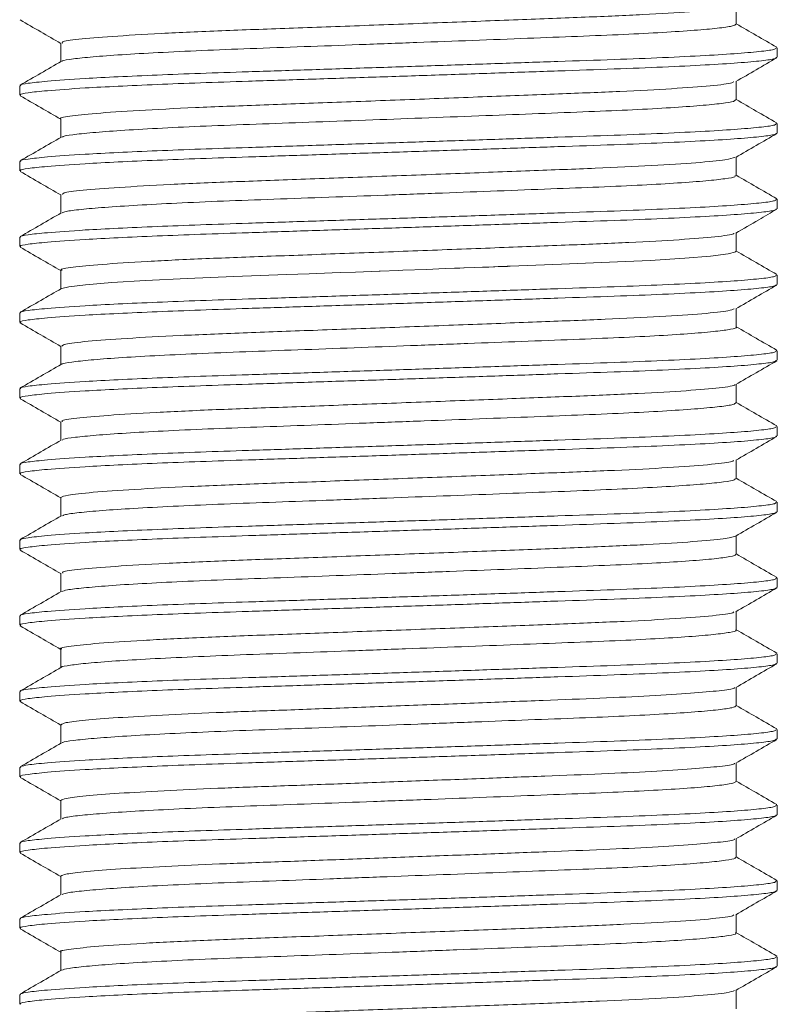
# Model space of a CAD drawing. Header units: millimetres. Extents: x 0 to 210, y 0 to 297.
# Tile 17 of 38: x 69 to 79, y 200 to 213. Entities that reach past the tile are written whole.
import ezdxf

# ---------------------------------------------------------------- set-up
doc = ezdxf.new("R2010")
doc.units = ezdxf.units.MM
doc.linetypes.add('HIDDEN', pattern=[1.905, 1.27, -0.635])
doc.layers.add('FORMAT', color=7, linetype='HIDDEN')

msp = doc.modelspace()

# ---------------------------------------------------------------- linework, layer by layer
at = {"layer": 'FORMAT', "linetype": 'Continuous', "lineweight": 15}
for p, q in [((78.051, 212.659), (78.051, 212.904)), ((69.133, 212.409), (69.133, 212.163)), ((78.592, 212.221), (78.592, 212.346)), ((68.592, 211.846), (68.592, 211.721)), ((78.051, 211.659), (78.051, 211.904)), ((69.133, 211.409), (69.133, 211.163)), ((78.592, 211.221), (78.592, 211.346)), ((78.051, 210.659), (78.051, 210.904)), ((68.592, 210.846), (68.592, 210.721)), ((69.133, 210.409), (69.133, 210.163)), ((78.592, 210.221), (78.592, 210.346)), ((68.592, 209.846), (68.592, 209.721)), ((78.051, 209.659), (78.051, 209.904)), ((69.133, 209.409), (69.133, 209.163)), ((78.592, 209.221), (78.592, 209.346)), ((68.592, 208.846), (68.592, 208.721)), ((78.051, 208.659), (78.051, 208.904)), ((69.133, 208.409), (69.133, 208.163)), ((78.592, 208.221), (78.592, 208.346)), ((78.051, 207.659), (78.051, 207.904)), ((68.592, 207.846), (68.592, 207.721)), ((69.133, 207.409), (69.133, 207.163)), ((78.592, 207.221), (78.592, 207.346)), ((68.592, 206.846), (68.592, 206.721)), ((78.051, 206.659), (78.051, 206.904)), ((69.133, 206.409), (69.133, 206.163)), ((78.592, 206.221), (78.592, 206.346)), ((68.592, 205.846), (68.592, 205.721)), ((78.051, 205.659), (78.051, 205.904)), ((69.133, 205.409), (69.133, 205.163)), ((78.592, 205.221), (78.592, 205.346)), ((78.051, 204.659), (78.051, 204.904)), ((68.592, 204.846), (68.592, 204.721)), ((69.133, 204.409), (69.133, 204.163)), ((78.592, 204.221), (78.592, 204.346)), ((68.592, 203.846), (68.592, 203.721)), ((78.051, 203.659), (78.051, 203.904)), ((69.133, 203.409), (69.133, 203.163)), ((78.592, 203.221), (78.592, 203.346)), ((68.592, 202.846), (68.592, 202.721)), ((78.051, 202.659), (78.051, 202.904)), ((69.133, 202.409), (69.133, 202.163)), ((78.592, 202.221), (78.592, 202.346)), ((78.051, 201.659), (78.051, 201.904)), ((68.592, 201.846), (68.592, 201.721)), ((69.133, 201.409), (69.133, 201.163)), ((78.592, 201.221), (78.592, 201.346)), ((78.051, 200.659), (78.051, 200.904)), ((68.592, 200.846), (68.592, 200.721)), ((69.133, 200.409), (69.133, 200.163)), ((78.592, 200.221), (78.592, 200.346)), ((68.592, 199.846), (68.592, 199.721)), ((78.051, 199.659), (78.051, 199.904))]:
    msp.add_line(p, q, dxfattribs=at)
at = {"layer": 'FORMAT', "linetype": 'Continuous', "lineweight": 0}
for p, q in [((78.586, 211.353), (78.579, 211.355)), ((78.586, 208.353), (78.579, 208.355)), ((68.607, 205.846), (68.598, 205.853)), ((78.586, 205.353), (78.579, 205.355)), ((68.607, 202.846), (68.598, 202.853)), ((78.586, 202.353), (78.579, 202.355)), ((68.607, 199.846), (68.598, 199.853))]:
    msp.add_line(p, q, dxfattribs=at)
at = {"layer": 'FORMAT', "linetype": 'Continuous', "lineweight": 0, "flags": 128}
msp.add_lwpolyline([(78.037, 209.659), (78.044, 209.651), (77.942, 209.624), (77.712, 209.596), (77.373, 209.568), (76.916, 209.54), (76.377, 209.514), (75.743, 209.489), (75.067, 209.463), (75.06, 209.463), (75.06, 209.463), (75.06, 209.463), (75.06, 209.463), (75.06, 209.463), (75.06, 209.463), (75.06, 209.463), (75.06, 209.463), (75.06, 209.463), (75.06, 209.463), (75.06, 209.463), (75.06, 209.463), (75.06, 209.463), (75.06, 209.463), (75.06, 209.463), (75.06, 209.463), (75.06, 209.463), (75.06, 209.463), (75.06, 209.463), (75.06, 209.463), (75.06, 209.463), (75.06, 209.463), (75.06, 209.463), (75.06, 209.463), (75.06, 209.463), (75.06, 209.463), (75.06, 209.463), (75.06, 209.463), (75.06, 209.463), (75.06, 209.463), (75.06, 209.463), (75.06, 209.463), (75.06, 209.463), (75.06, 209.463), (75.06, 209.463), (75.06, 209.463), (75.06, 209.463), (75.06, 209.463), (75.06, 209.463), (75.06, 209.463), (75.06, 209.463), (75.06, 209.463), (75.06, 209.463), (75.06, 209.463), (75.06, 209.463), (75.06, 209.463), (75.06, 209.463), (75.06, 209.463), (75.06, 209.463), (75.06, 209.463), (75.06, 209.463), (75.06, 209.463), (75.06, 209.463), (75.06, 209.463), (75.06, 209.463), (75.06, 209.463), (75.06, 209.463), (75.06, 209.463), (75.06, 209.463), (75.059, 209.463), (75.059, 209.463), (75.059, 209.463), (75.059, 209.463), (75.059, 209.463), (75.059, 209.463), (75.059, 209.463), (75.058, 209.463), (75.058, 209.463), (75.058, 209.463), (75.058, 209.463), (75.057, 209.463), (75.056, 209.463), (75.055, 209.463), (75.055, 209.463), (75.053, 209.463), (75.053, 209.463), (75.051, 209.463), (75.051, 209.463), (75.048, 209.462), (75.047, 209.462), (75.044, 209.462), (75.044, 209.462), (75.039, 209.462), (75.032, 209.462), (75.032, 209.462), (75.031, 209.462), (75.025, 209.461), (75.021, 209.461), (75.01, 209.461), (75.01, 209.461), (75.01, 209.461), (74.996, 209.46), (74.99, 209.46), (74.97, 209.459), (74.951, 209.459), (74.951, 209.459), (74.943, 209.458), (74.908, 209.457), (74.908, 209.457), (74.907, 209.457), (74.862, 209.455), (74.862, 209.455), (74.845, 209.455), (74.783, 209.452), (74.781, 209.452), (74.7, 209.449), (74.594, 209.445), (74.594, 209.445), (74.457, 209.44), (74.456, 209.44), (74.402, 209.438), (74.329, 209.435), (74.21, 209.431), (73.961, 209.421), (73.648, 209.41), (73.59, 209.407), (73.349, 209.398), (73.336, 209.398), (73.024, 209.386), (72.831, 209.379), (72.716, 209.375), (72.411, 209.364), (72.114, 209.353), (71.418, 209.328), (70.804, 209.302), (70.252, 209.274), (69.809, 209.246), (69.462, 209.218), (69.241, 209.192), (69.147, 209.168)], dxfattribs=at)
at = {"layer": 'FORMAT', "linetype": 'Continuous', "lineweight": 0}
for points, knots in [([(78.037, 212.9), (78.038, 212.899), (78.054, 212.887), (77.873, 212.861), (77.475, 212.823), (76.851, 212.785), (76.076, 212.751), (75.174, 212.717), (74.176, 212.679), (73.141, 212.641), (72.146, 212.604), (71.231, 212.572), (70.43, 212.535), (69.78, 212.497), (69.347, 212.459), (69.137, 212.43), (69.155, 212.414), (69.161, 212.409)], [0, 0, 0, 0, 0.004048, 0.078261, 0.15377, 0.228568, 0.300769, 0.37332, 0.44829, 0.523755, 0.597714, 0.669249, 0.742989, 0.818401, 0.893493, 0.966323, 1, 1, 1, 1]), ([(78.051, 212.659), (78.039, 212.65), (78.015, 212.633), (77.82, 212.605), (77.512, 212.577), (77.094, 212.549), (76.572, 212.522), (75.971, 212.498), (75.296, 212.472), (74.579, 212.444), (73.828, 212.416), (73.076, 212.388), (72.333, 212.361), (71.631, 212.336), (70.98, 212.311), (70.408, 212.283), (69.922, 212.255), (69.542, 212.227), (69.284, 212.2), (69.156, 212.18), (69.154, 212.17), (69.153, 212.168)], [0, 0, 0, 0, 0.054018, 0.109603, 0.163625, 0.219213, 0.273243, 0.328841, 0.382859, 0.438444, 0.492464, 0.548049, 0.60208, 0.657678, 0.711696, 0.76728, 0.821297, 0.87688, 0.930911, 0.986509, 1, 1, 1, 1]), ([(68.607, 211.846), (68.602, 211.849), (68.583, 211.859), (68.691, 211.878), (68.952, 211.907), (69.37, 211.937), (69.882, 211.964), (70.394, 211.987), (70.973, 212.009), (71.639, 212.031), (72.401, 212.056), (73.234, 212.083), (74.084, 212.111), (74.913, 212.139), (75.712, 212.167), (76.444, 212.191), (77.101, 212.217), (77.652, 212.244), (78.094, 212.272), (78.4, 212.3), (78.572, 212.325), (78.576, 212.34), (78.577, 212.346)], [0, 0, 0, 0, 0.014985, 0.067933, 0.122416, 0.190062, 0.234686, 0.280215, 0.32484, 0.370369, 0.423315, 0.477797, 0.530745, 0.585229, 0.638185, 0.692678, 0.745625, 0.800107, 0.853054, 0.907535, 0.960492, 1, 1, 1, 1]), ([(68.607, 211.721), (68.602, 211.724), (68.583, 211.734), (68.691, 211.753), (68.952, 211.782), (69.37, 211.812), (69.882, 211.839), (70.394, 211.862), (70.973, 211.884), (71.639, 211.906), (72.401, 211.931), (73.234, 211.958), (74.084, 211.986), (74.913, 212.014), (75.712, 212.042), (76.444, 212.066), (77.101, 212.092), (77.652, 212.119), (78.094, 212.147), (78.4, 212.175), (78.572, 212.2), (78.576, 212.215), (78.577, 212.221)], [0, 0, 0, 0, 0.014985, 0.067933, 0.122416, 0.190062, 0.234686, 0.280215, 0.32484, 0.370369, 0.423315, 0.477797, 0.530745, 0.585229, 0.638185, 0.692678, 0.745625, 0.800107, 0.853054, 0.907535, 0.960492, 1, 1, 1, 1]), ([(78.015, 211.9), (78.012, 211.894), (78.001, 211.877), (77.733, 211.845), (77.236, 211.807), (76.544, 211.77), (75.713, 211.738), (74.767, 211.702), (73.744, 211.663), (72.717, 211.625), (71.752, 211.59), (70.88, 211.557), (70.139, 211.519), (69.565, 211.481), (69.237, 211.443), (69.101, 211.422), (69.137, 211.409), (69.139, 211.409)], [0, 0, 0, 0, 0.034826, 0.109799, 0.185238, 0.259143, 0.330657, 0.404418, 0.479822, 0.554876, 0.627642, 0.699627, 0.77428, 0.849787, 0.924139, 0.995818, 1, 1, 1, 1]), ([(78.039, 211.659), (78.037, 211.652), (78.031, 211.637), (77.871, 211.612), (77.594, 211.584), (77.195, 211.555), (76.7, 211.528), (76.111, 211.503), (75.456, 211.478), (74.741, 211.451), (74.001, 211.423), (73.243, 211.394), (72.501, 211.367), (71.783, 211.341), (71.123, 211.317), (70.527, 211.29), (70.025, 211.262), (69.617, 211.233), (69.333, 211.206), (69.175, 211.184), (69.162, 211.172), (69.158, 211.168)], [0, 0, 0, 0, 0.043092, 0.097075, 0.152624, 0.206618, 0.262178, 0.316171, 0.37173, 0.425713, 0.481262, 0.535255, 0.590813, 0.644807, 0.700367, 0.754351, 0.809901, 0.863892, 0.919448, 0.973443, 1, 1, 1, 1]), ([(68.607, 210.846), (68.602, 210.849), (68.583, 210.859), (68.691, 210.878), (68.952, 210.907), (69.37, 210.937), (69.882, 210.964), (70.394, 210.987), (70.973, 211.009), (71.639, 211.031), (72.401, 211.056), (73.234, 211.083), (74.084, 211.111), (74.913, 211.139), (75.712, 211.167), (76.444, 211.191), (77.101, 211.217), (77.652, 211.244), (78.094, 211.272), (78.4, 211.3), (78.572, 211.325), (78.576, 211.34), (78.577, 211.346)], [0, 0, 0, 0, 0.014985, 0.067933, 0.122416, 0.190062, 0.234686, 0.280215, 0.32484, 0.370369, 0.423315, 0.477797, 0.530745, 0.585229, 0.638185, 0.692678, 0.745625, 0.800107, 0.853054, 0.907535, 0.960492, 1, 1, 1, 1]), ([(68.607, 210.721), (68.602, 210.724), (68.583, 210.734), (68.691, 210.753), (68.952, 210.782), (69.37, 210.812), (69.882, 210.839), (70.394, 210.862), (70.973, 210.884), (71.639, 210.906), (72.401, 210.931), (73.234, 210.958), (74.084, 210.986), (74.913, 211.014), (75.712, 211.042), (76.444, 211.066), (77.101, 211.092), (77.652, 211.119), (78.094, 211.147), (78.4, 211.175), (78.572, 211.2), (78.576, 211.215), (78.577, 211.221)], [0, 0, 0, 0, 0.014985, 0.067933, 0.122416, 0.190062, 0.234686, 0.280215, 0.32484, 0.370369, 0.423315, 0.477797, 0.530745, 0.585229, 0.638185, 0.692678, 0.745625, 0.800107, 0.853054, 0.907535, 0.960492, 1, 1, 1, 1]), ([(78.032, 210.9), (78.001, 210.889), (77.935, 210.866), (77.551, 210.829), (76.966, 210.791), (76.212, 210.756), (75.33, 210.723), (74.346, 210.686), (73.311, 210.647), (72.305, 210.61), (71.375, 210.577), (70.553, 210.542), (69.874, 210.503), (69.402, 210.465), (69.154, 210.434), (69.157, 210.416), (69.159, 210.409)], [0, 0, 0, 0, 0.065785, 0.141258, 0.216352, 0.289129, 0.361208, 0.435946, 0.51151, 0.58589, 0.657604, 0.730931, 0.806243, 0.881568, 0.954933, 1, 1, 1, 1]), ([(78.035, 210.659), (78.038, 210.654), (78.045, 210.641), (77.918, 210.618), (77.666, 210.59), (77.296, 210.562), (76.818, 210.534), (76.253, 210.508), (75.606, 210.484), (74.909, 210.457), (74.167, 210.429), (73.416, 210.401), (72.663, 210.373), (71.944, 210.347), (71.264, 210.323), (70.657, 210.296), (70.128, 210.268), (69.701, 210.24), (69.385, 210.212), (69.194, 210.188), (69.165, 210.173), (69.153, 210.167)], [0, 0, 0, 0, 0.029504, 0.084991, 0.138914, 0.1944, 0.248336, 0.303836, 0.357762, 0.413251, 0.467175, 0.522662, 0.576597, 0.632098, 0.686025, 0.741517, 0.795441, 0.850928, 0.904863, 0.960363, 1, 1, 1, 1]), ([(68.607, 209.846), (68.602, 209.849), (68.583, 209.859), (68.691, 209.878), (68.952, 209.907), (69.37, 209.937), (69.882, 209.964), (70.394, 209.987), (70.973, 210.009), (71.639, 210.031), (72.401, 210.056), (73.234, 210.083), (74.084, 210.111), (74.913, 210.139), (75.712, 210.167), (76.444, 210.191), (77.101, 210.217), (77.652, 210.244), (78.094, 210.272), (78.4, 210.3), (78.572, 210.325), (78.576, 210.34), (78.577, 210.346)], [0, 0, 0, 0, 0.014985, 0.067933, 0.122416, 0.190062, 0.234686, 0.280215, 0.32484, 0.370369, 0.423315, 0.477797, 0.530745, 0.585229, 0.638185, 0.692678, 0.745625, 0.800107, 0.853054, 0.907535, 0.960492, 1, 1, 1, 1]), ([(68.607, 209.721), (68.602, 209.724), (68.583, 209.734), (68.691, 209.753), (68.952, 209.782), (69.37, 209.812), (69.882, 209.839), (70.394, 209.862), (70.973, 209.884), (71.639, 209.906), (72.401, 209.931), (73.234, 209.958), (74.084, 209.986), (74.913, 210.014), (75.712, 210.042), (76.444, 210.066), (77.101, 210.092), (77.652, 210.119), (78.094, 210.147), (78.4, 210.175), (78.572, 210.2), (78.576, 210.215), (78.577, 210.221)], [0, 0, 0, 0, 0.014985, 0.067933, 0.122416, 0.190062, 0.234686, 0.280215, 0.32484, 0.370369, 0.423315, 0.477797, 0.530745, 0.585229, 0.638185, 0.692678, 0.745625, 0.800107, 0.853054, 0.907535, 0.960492, 1, 1, 1, 1]), ([(78.02, 209.9), (78.02, 209.896), (78.023, 209.881), (77.794, 209.852), (77.334, 209.813), (76.668, 209.776), (75.859, 209.743), (74.93, 209.708), (73.915, 209.669), (72.883, 209.631), (71.906, 209.595), (71.016, 209.563), (70.25, 209.526), (69.646, 209.487), (69.275, 209.449), (69.114, 209.425), (69.146, 209.411), (69.152, 209.409)], [0, 0, 0, 0, 0.022864, 0.097576, 0.173084, 0.247379, 0.319023, 0.39234, 0.467613, 0.542871, 0.616142, 0.687808, 0.762137, 0.837648, 0.912332, 0.984357, 1, 1, 1, 1]), ([(68.607, 208.846), (68.602, 208.849), (68.583, 208.859), (68.691, 208.878), (68.952, 208.907), (69.37, 208.937), (69.882, 208.964), (70.394, 208.987), (70.973, 209.009), (71.639, 209.031), (72.401, 209.056), (73.234, 209.083), (74.084, 209.111), (74.913, 209.139), (75.712, 209.167), (76.444, 209.191), (77.101, 209.217), (77.652, 209.244), (78.094, 209.272), (78.4, 209.3), (78.572, 209.325), (78.576, 209.34), (78.577, 209.346)], [0, 0, 0, 0, 0.014985, 0.067933, 0.122416, 0.190062, 0.234686, 0.280215, 0.32484, 0.370369, 0.423315, 0.477797, 0.530745, 0.585229, 0.638185, 0.692678, 0.745625, 0.800107, 0.853054, 0.907535, 0.960492, 1, 1, 1, 1]), ([(68.607, 208.721), (68.602, 208.724), (68.583, 208.734), (68.691, 208.753), (68.952, 208.782), (69.37, 208.812), (69.882, 208.839), (70.394, 208.862), (70.973, 208.884), (71.639, 208.906), (72.401, 208.931), (73.234, 208.958), (74.084, 208.986), (74.913, 209.014), (75.712, 209.042), (76.444, 209.066), (77.101, 209.092), (77.652, 209.119), (78.094, 209.147), (78.4, 209.175), (78.572, 209.2), (78.576, 209.215), (78.577, 209.221)], [0, 0, 0, 0, 0.014985, 0.067933, 0.122416, 0.190062, 0.234686, 0.280215, 0.32484, 0.370369, 0.423315, 0.477797, 0.530745, 0.585229, 0.638185, 0.692678, 0.745625, 0.800107, 0.853054, 0.907535, 0.960492, 1, 1, 1, 1]), ([(78.021, 208.9), (78.004, 208.891), (77.963, 208.871), (77.628, 208.835), (77.076, 208.797), (76.346, 208.762), (75.483, 208.729), (74.513, 208.692), (73.482, 208.653), (72.467, 208.616), (71.522, 208.582), (70.68, 208.548), (69.974, 208.51), (69.465, 208.471), (69.172, 208.437), (69.157, 208.417), (69.15, 208.409)], [0, 0, 0, 0, 0.053532, 0.128812, 0.204047, 0.277269, 0.348949, 0.423302, 0.498808, 0.573458, 0.645439, 0.718207, 0.793262, 0.868664, 0.942421, 1, 1, 1, 1]), ([(78.045, 208.659), (78.047, 208.658), (78.068, 208.649), (77.989, 208.63), (77.798, 208.603), (77.477, 208.574), (77.045, 208.546), (76.519, 208.52), (75.905, 208.495), (75.231, 208.469), (74.503, 208.442), (73.757, 208.414), (72.999, 208.385), (72.265, 208.358), (71.562, 208.334), (70.923, 208.308), (70.354, 208.281), (69.882, 208.253), (69.509, 208.224), (69.267, 208.197), (69.148, 208.179), (69.15, 208.169), (69.151, 208.168)], [0, 0, 0, 0, 0.00515, 0.0606959, 0.1146719, 0.1702125, 0.2241998, 0.2797529, 0.333735, 0.3892829, 0.4432589, 0.4987995, 0.5527859, 0.608338, 0.6623217, 0.7178714, 0.7718473, 0.8273879, 0.8813732, 0.9369239, 0.9909091, 1, 1, 1, 1]), ([(68.607, 207.846), (68.602, 207.849), (68.583, 207.859), (68.691, 207.878), (68.952, 207.907), (69.37, 207.937), (69.882, 207.964), (70.394, 207.987), (70.973, 208.009), (71.639, 208.031), (72.401, 208.056), (73.234, 208.083), (74.084, 208.111), (74.913, 208.139), (75.712, 208.167), (76.444, 208.191), (77.101, 208.217), (77.652, 208.244), (78.094, 208.272), (78.4, 208.3), (78.572, 208.325), (78.576, 208.34), (78.577, 208.346)], [0, 0, 0, 0, 0.014985, 0.067933, 0.122416, 0.190062, 0.234686, 0.280215, 0.32484, 0.370369, 0.423315, 0.477797, 0.530745, 0.585229, 0.638185, 0.692678, 0.745625, 0.800107, 0.853054, 0.907535, 0.960492, 1, 1, 1, 1]), ([(68.607, 207.721), (68.602, 207.724), (68.583, 207.734), (68.691, 207.753), (68.952, 207.782), (69.37, 207.812), (69.882, 207.839), (70.394, 207.862), (70.973, 207.884), (71.639, 207.906), (72.401, 207.931), (73.234, 207.958), (74.084, 207.986), (74.913, 208.014), (75.712, 208.042), (76.444, 208.066), (77.101, 208.092), (77.652, 208.119), (78.094, 208.147), (78.4, 208.175), (78.572, 208.2), (78.576, 208.215), (78.577, 208.221)], [0, 0, 0, 0, 0.014985, 0.067933, 0.122416, 0.190062, 0.234686, 0.280215, 0.32484, 0.370369, 0.423315, 0.477797, 0.530745, 0.585229, 0.638185, 0.692678, 0.745625, 0.800107, 0.853054, 0.907535, 0.960492, 1, 1, 1, 1]), ([(78.03, 207.9), (78.031, 207.898), (78.044, 207.885), (77.847, 207.858), (77.427, 207.819), (76.789, 207.782), (76.001, 207.749), (75.09, 207.714), (74.086, 207.676), (73.051, 207.637), (72.062, 207.601), (71.156, 207.569), (70.367, 207.532), (69.732, 207.494), (69.32, 207.455), (69.129, 207.428), (69.153, 207.413), (69.159, 207.409)], [0, 0, 0, 0, 0.010268, 0.08471, 0.160277, 0.234958, 0.306958, 0.379829, 0.454962, 0.530413, 0.604188, 0.675761, 0.749761, 0.825266, 0.900273, 0.972859, 1, 1, 1, 1]), ([(78.044, 207.659), (78.038, 207.652), (78.024, 207.635), (77.85, 207.609), (77.558, 207.581), (77.153, 207.553), (76.643, 207.525), (76.052, 207.501), (75.385, 207.475), (74.673, 207.448), (73.924, 207.42), (73.172, 207.392), (72.426, 207.364), (71.719, 207.339), (71.059, 207.314), (70.476, 207.287), (69.978, 207.259), (69.585, 207.231), (69.31, 207.203), (69.165, 207.182), (69.158, 207.171), (69.156, 207.167)], [0, 0, 0, 0, 0.047352, 0.102843, 0.156772, 0.212264, 0.266203, 0.321707, 0.375633, 0.431123, 0.48505, 0.54054, 0.594479, 0.649983, 0.70391, 0.759401, 0.813327, 0.868816, 0.922755, 0.978258, 1, 1, 1, 1]), ([(68.607, 206.846), (68.602, 206.849), (68.583, 206.859), (68.691, 206.878), (68.952, 206.907), (69.37, 206.937), (69.882, 206.964), (70.394, 206.987), (70.973, 207.009), (71.639, 207.031), (72.401, 207.056), (73.234, 207.083), (74.084, 207.111), (74.913, 207.139), (75.712, 207.167), (76.444, 207.191), (77.101, 207.217), (77.652, 207.244), (78.094, 207.272), (78.4, 207.3), (78.572, 207.325), (78.576, 207.34), (78.577, 207.346)], [0, 0, 0, 0, 0.014985, 0.067933, 0.122416, 0.190062, 0.234686, 0.280215, 0.32484, 0.370369, 0.423315, 0.477797, 0.530745, 0.585229, 0.638185, 0.692678, 0.745625, 0.800107, 0.853054, 0.907535, 0.960492, 1, 1, 1, 1]), ([(68.607, 206.721), (68.602, 206.724), (68.583, 206.734), (68.691, 206.753), (68.952, 206.782), (69.37, 206.812), (69.882, 206.839), (70.394, 206.862), (70.973, 206.884), (71.639, 206.906), (72.401, 206.931), (73.234, 206.958), (74.084, 206.986), (74.913, 207.014), (75.712, 207.042), (76.444, 207.066), (77.101, 207.092), (77.652, 207.119), (78.094, 207.147), (78.4, 207.175), (78.572, 207.2), (78.576, 207.215), (78.577, 207.221)], [0, 0, 0, 0, 0.014985, 0.067933, 0.122416, 0.190062, 0.234686, 0.280215, 0.32484, 0.370369, 0.423315, 0.477797, 0.530745, 0.585229, 0.638185, 0.692678, 0.745625, 0.800107, 0.853054, 0.907535, 0.960492, 1, 1, 1, 1]), ([(78.016, 206.9), (78.009, 206.893), (77.989, 206.875), (77.699, 206.842), (77.182, 206.803), (76.476, 206.767), (75.634, 206.735), (74.68, 206.698), (73.653, 206.66), (72.63, 206.622), (71.672, 206.588), (70.81, 206.554), (70.079, 206.516), (69.533, 206.477), (69.194, 206.441), (69.155, 206.419), (69.137, 206.409)], [0, 0, 0, 0, 0.041825, 0.116911, 0.192286, 0.26596, 0.337475, 0.411447, 0.486893, 0.561814, 0.634289, 0.706512, 0.781311, 0.856789, 0.93094, 1, 1, 1, 1]), ([(78.036, 206.659), (78.036, 206.653), (78.039, 206.639), (77.898, 206.615), (77.636, 206.587), (77.252, 206.559), (76.769, 206.532), (76.19, 206.506), (75.543, 206.481), (74.834, 206.454), (74.097, 206.426), (73.339, 206.398), (72.594, 206.37), (71.872, 206.344), (71.204, 206.32), (70.599, 206.293), (70.084, 206.265), (69.663, 206.237), (69.362, 206.209), (69.187, 206.186), (69.166, 206.173), (69.158, 206.168)], [0, 0, 0, 0, 0.0354493, 0.0894958, 0.1451091, 0.1991647, 0.2547878, 0.3088439, 0.3644682, 0.4185147, 0.4741281, 0.5281823, 0.5838038, 0.637861, 0.6934865, 0.7475331, 0.8031468, 0.8571993, 0.9128189, 0.9668769, 1, 1, 1, 1]), ([(68.604, 205.855), (68.629, 205.863), (68.682, 205.879), (68.957, 205.907), (69.369, 205.937), (69.882, 205.964), (70.394, 205.987), (70.973, 206.009), (71.639, 206.031), (72.401, 206.056), (73.234, 206.083), (74.084, 206.111), (74.913, 206.139), (75.712, 206.167), (76.444, 206.191), (77.101, 206.217), (77.652, 206.244), (78.094, 206.272), (78.4, 206.3), (78.572, 206.325), (78.576, 206.34), (78.577, 206.346)], [0, 0, 0, 0, 0.050482, 0.105986, 0.174898, 0.220358, 0.266739, 0.312199, 0.358581, 0.412518, 0.46802, 0.52196, 0.577463, 0.631411, 0.686925, 0.740863, 0.796365, 0.850303, 0.905804, 0.959752, 1, 1, 1, 1]), ([(68.607, 205.721), (68.602, 205.724), (68.583, 205.734), (68.691, 205.753), (68.952, 205.782), (69.37, 205.812), (69.882, 205.839), (70.394, 205.862), (70.973, 205.884), (71.639, 205.906), (72.401, 205.931), (73.234, 205.958), (74.084, 205.986), (74.913, 206.014), (75.712, 206.042), (76.444, 206.066), (77.101, 206.092), (77.652, 206.119), (78.094, 206.147), (78.4, 206.175), (78.572, 206.2), (78.576, 206.215), (78.577, 206.221)], [0, 0, 0, 0, 0.014985, 0.067933, 0.122416, 0.190062, 0.234686, 0.280215, 0.32484, 0.370369, 0.423315, 0.477797, 0.530745, 0.585229, 0.638185, 0.692678, 0.745625, 0.800107, 0.853054, 0.907535, 0.960492, 1, 1, 1, 1]), ([(78.041, 205.9), (78.001, 205.888), (77.92, 205.864), (77.508, 205.826), (76.906, 205.788), (76.14, 205.754), (75.247, 205.72), (74.256, 205.682), (73.221, 205.644), (72.22, 205.607), (71.298, 205.574), (70.488, 205.538), (69.824, 205.5), (69.372, 205.462), (69.144, 205.432), (69.156, 205.415), (69.16, 205.408)], [0, 0, 0, 0, 0.072422, 0.147884, 0.222792, 0.295227, 0.367506, 0.442338, 0.517819, 0.591946, 0.663508, 0.737024, 0.81236, 0.887532, 0.960583, 1, 1, 1, 1]), ([(78.036, 205.659), (78.039, 205.655), (78.052, 205.644), (77.941, 205.621), (77.706, 205.593), (77.349, 205.565), (76.884, 205.538), (76.33, 205.512), (75.692, 205.487), (75.001, 205.46), (74.263, 205.433), (73.513, 205.404), (72.758, 205.377), (72.034, 205.35), (71.347, 205.326), (70.73, 205.299), (70.19, 205.272), (69.75, 205.244), (69.419, 205.215), (69.207, 205.19), (69.167, 205.175), (69.149, 205.168)], [0, 0, 0, 0, 0.022718, 0.078243, 0.132201, 0.187723, 0.241694, 0.297231, 0.351193, 0.40672, 0.460678, 0.516201, 0.570172, 0.625708, 0.679672, 0.735201, 0.789159, 0.844682, 0.898652, 0.954187, 1, 1, 1, 1]), ([(68.607, 204.846), (68.602, 204.849), (68.583, 204.859), (68.691, 204.878), (68.952, 204.907), (69.37, 204.937), (69.882, 204.964), (70.394, 204.987), (70.973, 205.009), (71.639, 205.031), (72.401, 205.056), (73.234, 205.083), (74.084, 205.111), (74.913, 205.139), (75.712, 205.167), (76.444, 205.191), (77.101, 205.217), (77.652, 205.244), (78.094, 205.272), (78.4, 205.3), (78.572, 205.325), (78.576, 205.34), (78.577, 205.346)], [0, 0, 0, 0, 0.014985, 0.067933, 0.122416, 0.190062, 0.234686, 0.280215, 0.32484, 0.370369, 0.423315, 0.477797, 0.530745, 0.585229, 0.638185, 0.692678, 0.745625, 0.800107, 0.853054, 0.907535, 0.960492, 1, 1, 1, 1]), ([(68.607, 204.721), (68.602, 204.724), (68.583, 204.734), (68.691, 204.753), (68.952, 204.782), (69.37, 204.812), (69.882, 204.839), (70.394, 204.862), (70.973, 204.884), (71.639, 204.906), (72.401, 204.931), (73.234, 204.958), (74.084, 204.986), (74.913, 205.014), (75.712, 205.042), (76.444, 205.066), (77.101, 205.092), (77.652, 205.119), (78.094, 205.147), (78.4, 205.175), (78.572, 205.2), (78.576, 205.215), (78.577, 205.221)], [0, 0, 0, 0, 0.014985, 0.067933, 0.122416, 0.190062, 0.234686, 0.280215, 0.32484, 0.370369, 0.423315, 0.477797, 0.530745, 0.585229, 0.638185, 0.692678, 0.745625, 0.800107, 0.853054, 0.907535, 0.960492, 1, 1, 1, 1]), ([(78.017, 204.9), (78.016, 204.895), (78.012, 204.879), (77.763, 204.848), (77.283, 204.81), (76.603, 204.773), (75.782, 204.741), (74.844, 204.704), (73.824, 204.666), (72.795, 204.628), (71.824, 204.593), (70.944, 204.56), (70.191, 204.522), (69.602, 204.484), (69.254, 204.446), (69.107, 204.423), (69.142, 204.41), (69.146, 204.409)], [0, 0, 0, 0, 0.0290559, 0.1039412, 0.1794475, 0.2535696, 0.3251485, 0.398734, 0.4741115, 0.549296, 0.6223321, 0.694171, 0.7687062, 0.8442502, 0.918792, 0.9906378, 1, 1, 1, 1]), ([(78.04, 204.659), (78.044, 204.657), (78.063, 204.647), (77.975, 204.628), (77.772, 204.6), (77.437, 204.572), (77, 204.544), (76.46, 204.517), (75.844, 204.493), (75.158, 204.467), (74.434, 204.439), (73.68, 204.411), (72.929, 204.383), (72.191, 204.356), (71.499, 204.331), (70.861, 204.305), (70.305, 204.278), (69.839, 204.25), (69.48, 204.222), (69.249, 204.194), (69.14, 204.177), (69.145, 204.168), (69.145, 204.167)], [0, 0, 0, 0, 0.011231, 0.065161, 0.120654, 0.174589, 0.230087, 0.284028, 0.339534, 0.393463, 0.448957, 0.50289, 0.558386, 0.612327, 0.667834, 0.721763, 0.777256, 0.831187, 0.886681, 0.940623, 0.996129, 1, 1, 1, 1]), ([(68.607, 203.846), (68.602, 203.849), (68.583, 203.859), (68.691, 203.878), (68.952, 203.907), (69.37, 203.937), (69.882, 203.964), (70.394, 203.987), (70.973, 204.009), (71.639, 204.031), (72.401, 204.056), (73.234, 204.083), (74.084, 204.111), (74.913, 204.139), (75.712, 204.167), (76.444, 204.191), (77.101, 204.217), (77.652, 204.244), (78.094, 204.272), (78.4, 204.3), (78.572, 204.325), (78.576, 204.34), (78.577, 204.346)], [0, 0, 0, 0, 0.014985, 0.067933, 0.122416, 0.190062, 0.234686, 0.280215, 0.32484, 0.370369, 0.423315, 0.477797, 0.530745, 0.585229, 0.638185, 0.692678, 0.745625, 0.800107, 0.853054, 0.907535, 0.960492, 1, 1, 1, 1]), ([(68.607, 203.721), (68.602, 203.724), (68.583, 203.734), (68.691, 203.753), (68.952, 203.782), (69.37, 203.812), (69.882, 203.839), (70.394, 203.862), (70.973, 203.884), (71.639, 203.906), (72.401, 203.931), (73.234, 203.958), (74.084, 203.986), (74.913, 204.014), (75.712, 204.042), (76.444, 204.066), (77.101, 204.092), (77.652, 204.119), (78.094, 204.147), (78.4, 204.175), (78.572, 204.2), (78.576, 204.215), (78.577, 204.221)], [0, 0, 0, 0, 0.014985, 0.067933, 0.122416, 0.190062, 0.234686, 0.280215, 0.32484, 0.370369, 0.423315, 0.477797, 0.530745, 0.585229, 0.638185, 0.692678, 0.745625, 0.800107, 0.853054, 0.907535, 0.960492, 1, 1, 1, 1]), ([(78.025, 203.9), (78.026, 203.897), (78.027, 203.884), (77.844, 203.858), (77.476, 203.824), (76.934, 203.79), (76.271, 203.759), (75.503, 203.73), (74.649, 203.697), (73.736, 203.663), (72.822, 203.629), (71.955, 203.597), (71.159, 203.569), (70.452, 203.536), (69.863, 203.502), (69.435, 203.468), (69.177, 203.437), (69.151, 203.418), (69.139, 203.409)], [0, 0, 0, 0, 0.019529, 0.085766, 0.152889, 0.21948, 0.284188, 0.347883, 0.413831, 0.480902, 0.547685, 0.612804, 0.676309, 0.74193, 0.808906, 0.87584, 0.941336, 1, 1, 1, 1]), ([(78.048, 203.659), (78.038, 203.65), (78.017, 203.634), (77.826, 203.606), (77.525, 203.578), (77.106, 203.55), (76.591, 203.523), (75.987, 203.498), (75.32, 203.473), (74.598, 203.445), (73.854, 203.417), (73.095, 203.389), (72.358, 203.362), (71.648, 203.337), (71.001, 203.312), (70.421, 203.284), (69.937, 203.256), (69.55, 203.228), (69.291, 203.201), (69.159, 203.181), (69.156, 203.171), (69.155, 203.168)], [0, 0, 0, 0, 0.053209, 0.107274, 0.162905, 0.216981, 0.272624, 0.326696, 0.382336, 0.4364, 0.492032, 0.546106, 0.601748, 0.655821, 0.711463, 0.765527, 0.821159, 0.875232, 0.930873, 0.984947, 1, 1, 1, 1]), ([(68.605, 202.855), (68.63, 202.863), (68.682, 202.879), (68.957, 202.907), (69.369, 202.937), (69.882, 202.964), (70.394, 202.987), (70.973, 203.009), (71.639, 203.031), (72.401, 203.056), (73.234, 203.083), (74.084, 203.111), (74.913, 203.139), (75.712, 203.167), (76.444, 203.191), (77.101, 203.217), (77.652, 203.244), (78.094, 203.272), (78.4, 203.3), (78.572, 203.325), (78.576, 203.34), (78.577, 203.346)], [0, 0, 0, 0, 0.050246, 0.105764, 0.174693, 0.220164, 0.266557, 0.312028, 0.358422, 0.412372, 0.467888, 0.521841, 0.577358, 0.63132, 0.686847, 0.740798, 0.796314, 0.850265, 0.905781, 0.959742, 1, 1, 1, 1]), ([(68.607, 202.721), (68.602, 202.724), (68.583, 202.734), (68.691, 202.753), (68.952, 202.782), (69.37, 202.812), (69.882, 202.839), (70.394, 202.862), (70.973, 202.884), (71.639, 202.906), (72.401, 202.931), (73.234, 202.958), (74.084, 202.986), (74.913, 203.014), (75.712, 203.042), (76.444, 203.066), (77.101, 203.092), (77.652, 203.119), (78.094, 203.147), (78.4, 203.175), (78.572, 203.2), (78.576, 203.215), (78.577, 203.221)], [0, 0, 0, 0, 0.014985, 0.067933, 0.122416, 0.190062, 0.234686, 0.280215, 0.32484, 0.370369, 0.423315, 0.477797, 0.530745, 0.585229, 0.638185, 0.692678, 0.745625, 0.800107, 0.853054, 0.907535, 0.960492, 1, 1, 1, 1]), ([(78.026, 202.9), (78.027, 202.897), (78.029, 202.884), (77.852, 202.859), (77.49, 202.825), (76.953, 202.791), (76.293, 202.76), (75.528, 202.731), (74.676, 202.698), (73.764, 202.664), (72.849, 202.63), (71.98, 202.598), (71.182, 202.57), (70.472, 202.537), (69.878, 202.503), (69.445, 202.469), (69.18, 202.437), (69.15, 202.418), (69.136, 202.409)], [0, 0, 0, 0, 0.016491, 0.082713, 0.149863, 0.216525, 0.28134, 0.345022, 0.410947, 0.478038, 0.544884, 0.610105, 0.673625, 0.739217, 0.806206, 0.873195, 0.938787, 1, 1, 1, 1]), ([(78.039, 202.659), (78.037, 202.653), (78.033, 202.638), (77.879, 202.613), (77.602, 202.584), (77.211, 202.556), (76.713, 202.529), (76.132, 202.504), (75.473, 202.479), (74.766, 202.452), (74.02, 202.423), (73.268, 202.395), (72.519, 202.368), (71.807, 202.342), (71.139, 202.317), (70.547, 202.291), (70.036, 202.263), (69.629, 202.234), (69.338, 202.207), (69.176, 202.184), (69.161, 202.172), (69.156, 202.168)], [0, 0, 0, 0, 0.040309, 0.0958273, 0.1497819, 0.2053005, 0.2592666, 0.3147983, 0.3687515, 0.4242694, 0.478222, 0.5337384, 0.5877044, 0.643236, 0.6971914, 0.7527118, 0.8066653, 0.8621827, 0.9161484, 0.9716795, 1, 1, 1, 1]), ([(68.607, 201.846), (68.602, 201.849), (68.583, 201.859), (68.691, 201.878), (68.952, 201.907), (69.37, 201.937), (69.882, 201.964), (70.394, 201.987), (70.973, 202.009), (71.639, 202.031), (72.401, 202.056), (73.234, 202.083), (74.084, 202.111), (74.913, 202.139), (75.712, 202.167), (76.444, 202.191), (77.101, 202.217), (77.652, 202.244), (78.094, 202.272), (78.4, 202.3), (78.572, 202.325), (78.576, 202.34), (78.577, 202.346)], [0, 0, 0, 0, 0.014985, 0.067933, 0.122416, 0.190062, 0.234686, 0.280215, 0.32484, 0.370369, 0.423315, 0.477797, 0.530745, 0.585229, 0.638185, 0.692678, 0.745625, 0.800107, 0.853054, 0.907535, 0.960492, 1, 1, 1, 1]), ([(68.607, 201.721), (68.602, 201.724), (68.583, 201.734), (68.691, 201.753), (68.952, 201.782), (69.37, 201.812), (69.882, 201.839), (70.394, 201.862), (70.973, 201.884), (71.639, 201.906), (72.401, 201.931), (73.234, 201.958), (74.084, 201.986), (74.913, 202.014), (75.712, 202.042), (76.444, 202.066), (77.101, 202.092), (77.652, 202.119), (78.094, 202.147), (78.4, 202.175), (78.572, 202.2), (78.576, 202.215), (78.577, 202.221)], [0, 0, 0, 0, 0.014985, 0.067933, 0.122416, 0.190062, 0.234686, 0.280215, 0.32484, 0.370369, 0.423315, 0.477797, 0.530745, 0.585229, 0.638185, 0.692678, 0.745625, 0.800107, 0.853054, 0.907535, 0.960492, 1, 1, 1, 1]), ([(78.028, 201.9), (78.029, 201.898), (78.033, 201.885), (77.86, 201.86), (77.504, 201.826), (76.971, 201.792), (76.314, 201.761), (75.552, 201.732), (74.703, 201.699), (73.792, 201.665), (72.876, 201.631), (72.006, 201.599), (71.205, 201.57), (70.492, 201.538), (69.894, 201.504), (69.456, 201.47), (69.183, 201.438), (69.15, 201.418), (69.134, 201.409)], [0, 0, 0, 0, 0.014786, 0.080956, 0.148096, 0.214791, 0.279677, 0.343316, 0.409183, 0.476256, 0.543128, 0.608414, 0.67192, 0.737447, 0.804411, 0.871418, 0.937069, 1, 1, 1, 1]), ([(78.034, 201.659), (78.038, 201.654), (78.047, 201.642), (77.922, 201.619), (77.677, 201.591), (77.307, 201.562), (76.836, 201.535), (76.268, 201.509), (75.629, 201.485), (74.927, 201.458), (74.193, 201.43), (73.435, 201.402), (72.689, 201.374), (71.961, 201.347), (71.286, 201.323), (70.671, 201.297), (70.144, 201.269), (69.71, 201.241), (69.394, 201.213), (69.197, 201.188), (69.166, 201.174), (69.153, 201.168)], [0, 0, 0, 0, 0.029033, 0.082954, 0.138439, 0.192368, 0.247861, 0.301793, 0.357289, 0.41121, 0.466695, 0.520623, 0.576114, 0.630047, 0.685544, 0.739465, 0.79495, 0.848876, 0.904366, 0.958299, 1, 1, 1, 1]), ([(68.607, 200.846), (68.602, 200.849), (68.583, 200.859), (68.691, 200.878), (68.952, 200.907), (69.37, 200.937), (69.882, 200.964), (70.394, 200.987), (70.973, 201.009), (71.639, 201.031), (72.401, 201.056), (73.234, 201.083), (74.084, 201.111), (74.913, 201.139), (75.712, 201.167), (76.444, 201.191), (77.101, 201.217), (77.652, 201.244), (78.094, 201.272), (78.4, 201.3), (78.572, 201.325), (78.576, 201.34), (78.577, 201.346)], [0, 0, 0, 0, 0.014985, 0.067933, 0.122416, 0.190062, 0.234686, 0.280215, 0.32484, 0.370369, 0.423315, 0.477797, 0.530745, 0.585229, 0.638185, 0.692678, 0.745625, 0.800107, 0.853054, 0.907535, 0.960492, 1, 1, 1, 1]), ([(68.607, 200.721), (68.602, 200.724), (68.583, 200.734), (68.691, 200.753), (68.952, 200.782), (69.37, 200.812), (69.882, 200.839), (70.394, 200.862), (70.973, 200.884), (71.639, 200.906), (72.401, 200.931), (73.234, 200.958), (74.084, 200.986), (74.913, 201.014), (75.712, 201.042), (76.444, 201.066), (77.101, 201.092), (77.652, 201.119), (78.094, 201.147), (78.4, 201.175), (78.572, 201.2), (78.576, 201.215), (78.577, 201.221)], [0, 0, 0, 0, 0.014985, 0.067933, 0.122416, 0.190062, 0.234686, 0.280215, 0.32484, 0.370369, 0.423315, 0.477797, 0.530745, 0.585229, 0.638185, 0.692678, 0.745625, 0.800107, 0.853054, 0.907535, 0.960492, 1, 1, 1, 1]), ([(78.017, 200.9), (78.016, 200.895), (78.012, 200.879), (77.762, 200.848), (77.28, 200.81), (76.6, 200.773), (75.779, 200.74), (74.84, 200.704), (73.821, 200.666), (72.792, 200.628), (71.821, 200.593), (70.941, 200.56), (70.188, 200.522), (69.601, 200.484), (69.253, 200.446), (69.107, 200.423), (69.141, 200.41), (69.145, 200.409)], [0, 0, 0, 0, 0.030035, 0.104892, 0.180362, 0.254442, 0.325986, 0.399546, 0.474892, 0.550038, 0.62303, 0.694843, 0.76935, 0.84486, 0.919361, 0.991167, 1, 1, 1, 1]), ([(78.038, 200.659), (78.042, 200.656), (78.059, 200.646), (77.961, 200.625), (77.744, 200.597), (77.401, 200.569), (76.949, 200.541), (76.405, 200.515), (75.777, 200.49), (75.092, 200.464), (74.358, 200.436), (73.609, 200.408), (72.853, 200.38), (72.124, 200.353), (71.431, 200.329), (70.805, 200.303), (70.253, 200.275), (69.8, 200.247), (69.454, 200.219), (69.222, 200.192), (69.17, 200.176), (69.145, 200.168)], [0, 0, 0, 0, 0.015343, 0.070977, 0.125039, 0.180669, 0.234744, 0.290388, 0.344455, 0.40009, 0.454153, 0.509783, 0.563858, 0.6195, 0.673569, 0.729207, 0.78327, 0.8389, 0.892973, 0.948615, 1, 1, 1, 1]), ([(68.605, 199.855), (68.63, 199.863), (68.683, 199.879), (68.957, 199.907), (69.369, 199.937), (69.882, 199.964), (70.394, 199.987), (70.973, 200.009), (71.639, 200.031), (72.401, 200.056), (73.234, 200.083), (74.084, 200.111), (74.913, 200.139), (75.712, 200.167), (76.444, 200.191), (77.101, 200.217), (77.652, 200.244), (78.094, 200.272), (78.4, 200.3), (78.572, 200.325), (78.576, 200.34), (78.577, 200.346)], [0, 0, 0, 0, 0.050104, 0.10563, 0.174569, 0.220047, 0.266447, 0.311925, 0.358325, 0.412284, 0.467808, 0.521769, 0.577295, 0.631264, 0.6868, 0.740759, 0.796284, 0.850243, 0.905767, 0.959736, 1, 1, 1, 1]), ([(68.607, 199.721), (68.602, 199.724), (68.583, 199.734), (68.691, 199.753), (68.952, 199.782), (69.37, 199.812), (69.882, 199.839), (70.394, 199.862), (70.973, 199.884), (71.639, 199.906), (72.401, 199.931), (73.234, 199.958), (74.084, 199.986), (74.913, 200.014), (75.712, 200.042), (76.444, 200.066), (77.101, 200.092), (77.652, 200.119), (78.094, 200.147), (78.4, 200.175), (78.572, 200.2), (78.576, 200.215), (78.577, 200.221)], [0, 0, 0, 0, 0.014985, 0.067933, 0.122416, 0.190062, 0.234686, 0.280215, 0.32484, 0.370369, 0.423315, 0.477797, 0.530745, 0.585229, 0.638185, 0.692678, 0.745625, 0.800107, 0.853054, 0.907535, 0.960492, 1, 1, 1, 1]), ([(78.026, 199.9), (78.002, 199.89), (77.948, 199.868), (77.586, 199.832), (77.016, 199.794), (76.273, 199.759), (75.399, 199.726), (74.421, 199.688), (73.387, 199.65), (72.378, 199.612), (71.441, 199.58), (70.61, 199.544), (69.918, 199.506), (69.429, 199.468), (69.162, 199.435), (69.157, 199.416), (69.155, 199.409)], [0, 0, 0, 0, 0.060007, 0.1354, 0.210564, 0.283546, 0.355423, 0.429995, 0.505539, 0.580046, 0.651858, 0.724939, 0.800142, 0.875508, 0.949055, 1, 1, 1, 1])]:
    msp.add_open_spline(points, degree=3, knots=knots, dxfattribs=at)
at = {"layer": 'FORMAT', "linetype": 'Continuous', "lineweight": 15}
for points, knots in [([(68.598, 212.714), (68.688, 212.662), (68.867, 212.559), (69.045, 212.455), (69.133, 212.404)], [0, 0, 0, 0, 0.506471, 1, 1, 1, 1]), ([(78.585, 212.354), (78.495, 212.406), (78.317, 212.509), (78.138, 212.612), (78.051, 212.663)], [0, 0, 0, 0, 0.50737, 1, 1, 1, 1]), ([(69.142, 212.168), (69.051, 212.116), (68.871, 212.011), (68.69, 211.907), (68.6, 211.855)], [0, 0, 0, 0, 0.499968, 1, 1, 1, 1]), ([(78.043, 211.9), (78.134, 211.952), (78.314, 212.057), (78.495, 212.161), (78.585, 212.214)], [0, 0, 0, 0, 0.499962, 1, 1, 1, 1]), ([(68.599, 211.713), (68.689, 211.661), (68.867, 211.558), (69.046, 211.455), (69.133, 211.404)], [0, 0, 0, 0, 0.507495, 1, 1, 1, 1]), ([(78.583, 211.355), (78.493, 211.407), (78.315, 211.51), (78.138, 211.613), (78.051, 211.663)], [0, 0, 0, 0, 0.509003, 1, 1, 1, 1]), ([(69.142, 211.168), (69.052, 211.116), (68.871, 211.011), (68.69, 210.907), (68.6, 210.855)], [0, 0, 0, 0, 0.499965, 1, 1, 1, 1]), ([(78.043, 210.9), (78.133, 210.952), (78.314, 211.057), (78.495, 211.161), (78.585, 211.213)], [0, 0, 0, 0, 0.499968, 1, 1, 1, 1]), ([(68.599, 210.713), (68.689, 210.661), (68.867, 210.558), (69.045, 210.455), (69.133, 210.404)], [0, 0, 0, 0, 0.507259, 1, 1, 1, 1]), ([(78.585, 210.354), (78.495, 210.406), (78.317, 210.509), (78.139, 210.612), (78.051, 210.663)], [0, 0, 0, 0, 0.506853, 1, 1, 1, 1]), ([(69.141, 210.167), (69.05, 210.115), (68.87, 210.011), (68.689, 209.906), (68.599, 209.854)], [0, 0, 0, 0, 0.499967, 1, 1, 1, 1]), ([(78.043, 209.9), (78.145, 209.959), (78.326, 210.063), (78.506, 210.168), (78.586, 210.214)], [0, 0, 0, 0, 0.562507, 1, 1, 1, 1]), ([(68.598, 209.714), (68.688, 209.662), (68.867, 209.558), (69.045, 209.455), (69.133, 209.404)], [0, 0, 0, 0, 0.506518, 1, 1, 1, 1]), ([(78.585, 209.354), (78.495, 209.406), (78.316, 209.509), (78.138, 209.612), (78.051, 209.663)], [0, 0, 0, 0, 0.507454, 1, 1, 1, 1]), ([(78.043, 208.9), (78.134, 208.952), (78.314, 209.057), (78.495, 209.161), (78.585, 209.214)], [0, 0, 0, 0, 0.4999625, 1, 1, 1, 1]), ([(69.142, 209.168), (69.052, 209.116), (68.871, 209.011), (68.69, 208.907), (68.6, 208.855)], [0, 0, 0, 0, 0.499968, 1, 1, 1, 1]), ([(68.599, 208.713), (68.689, 208.661), (68.867, 208.558), (69.046, 208.455), (69.133, 208.404)], [0, 0, 0, 0, 0.507518, 1, 1, 1, 1]), ([(78.583, 208.355), (78.493, 208.407), (78.315, 208.51), (78.138, 208.613), (78.051, 208.663)], [0, 0, 0, 0, 0.508959, 1, 1, 1, 1]), ([(69.142, 208.168), (69.051, 208.116), (68.871, 208.011), (68.69, 207.907), (68.6, 207.854)], [0, 0, 0, 0, 0.499965, 1, 1, 1, 1]), ([(78.043, 207.9), (78.133, 207.952), (78.314, 208.057), (78.495, 208.161), (78.585, 208.213)], [0, 0, 0, 0, 0.499969, 1, 1, 1, 1]), ([(68.599, 207.713), (68.689, 207.661), (68.867, 207.558), (69.045, 207.455), (69.133, 207.404)], [0, 0, 0, 0, 0.507278, 1, 1, 1, 1]), ([(78.586, 207.354), (78.495, 207.406), (78.317, 207.509), (78.139, 207.612), (78.051, 207.663)], [0, 0, 0, 0, 0.50668, 1, 1, 1, 1]), ([(69.141, 207.167), (69.05, 207.115), (68.87, 207.011), (68.689, 206.906), (68.599, 206.854)], [0, 0, 0, 0, 0.499967, 1, 1, 1, 1]), ([(78.044, 206.9), (78.134, 206.953), (78.315, 207.057), (78.495, 207.162), (78.586, 207.214)], [0, 0, 0, 0, 0.499968, 1, 1, 1, 1]), ([(68.598, 206.714), (68.688, 206.662), (68.867, 206.558), (69.045, 206.455), (69.133, 206.404)], [0, 0, 0, 0, 0.50659, 1, 1, 1, 1]), ([(78.585, 206.354), (78.494, 206.407), (78.316, 206.509), (78.138, 206.612), (78.051, 206.663)], [0, 0, 0, 0, 0.507549, 1, 1, 1, 1]), ([(78.043, 205.9), (78.133, 205.952), (78.314, 206.057), (78.495, 206.161), (78.585, 206.213)], [0, 0, 0, 0, 0.499963, 1, 1, 1, 1]), ([(69.142, 206.168), (69.052, 206.116), (68.871, 206.012), (68.691, 205.907), (68.6, 205.855)], [0, 0, 0, 0, 0.499969, 1, 1, 1, 1]), ([(68.599, 205.713), (68.689, 205.661), (68.867, 205.558), (69.046, 205.455), (69.133, 205.404)], [0, 0, 0, 0, 0.5075156, 1, 1, 1, 1]), ([(78.583, 205.355), (78.493, 205.407), (78.315, 205.51), (78.138, 205.613), (78.051, 205.663)], [0, 0, 0, 0, 0.508859, 1, 1, 1, 1]), ([(69.141, 205.168), (69.051, 205.116), (68.87, 205.011), (68.69, 204.907), (68.599, 204.854)], [0, 0, 0, 0, 0.499965, 1, 1, 1, 1]), ([(78.043, 204.9), (78.134, 204.952), (78.314, 205.057), (78.495, 205.161), (78.585, 205.214)], [0, 0, 0, 0, 0.499969, 1, 1, 1, 1]), ([(68.599, 204.713), (68.689, 204.661), (68.867, 204.558), (69.045, 204.455), (69.133, 204.404)], [0, 0, 0, 0, 0.507262, 1, 1, 1, 1]), ([(78.586, 204.354), (78.495, 204.406), (78.317, 204.509), (78.139, 204.612), (78.051, 204.663)], [0, 0, 0, 0, 0.506564, 1, 1, 1, 1]), ([(69.141, 204.168), (69.051, 204.115), (68.87, 204.011), (68.689, 203.906), (68.599, 203.854)], [0, 0, 0, 0, 0.499966, 1, 1, 1, 1]), ([(78.044, 203.9), (78.134, 203.953), (78.315, 204.057), (78.496, 204.162), (78.586, 204.214)], [0, 0, 0, 0, 0.499967, 1, 1, 1, 1]), ([(68.598, 203.714), (68.689, 203.662), (68.867, 203.558), (69.045, 203.455), (69.133, 203.404)], [0, 0, 0, 0, 0.506682, 1, 1, 1, 1]), ([(78.585, 203.354), (78.494, 203.407), (78.316, 203.509), (78.138, 203.612), (78.051, 203.663)], [0, 0, 0, 0, 0.507658, 1, 1, 1, 1]), ([(78.043, 202.9), (78.133, 202.952), (78.314, 203.057), (78.495, 203.161), (78.585, 203.213)], [0, 0, 0, 0, 0.499963, 1, 1, 1, 1]), ([(69.143, 203.168), (69.052, 203.116), (68.872, 203.012), (68.691, 202.907), (68.601, 202.855)], [0, 0, 0, 0, 0.499968, 1, 1, 1, 1]), ([(68.599, 202.713), (68.689, 202.661), (68.867, 202.558), (69.046, 202.455), (69.133, 202.404)], [0, 0, 0, 0, 0.507485, 1, 1, 1, 1]), ([(78.584, 202.355), (78.493, 202.407), (78.316, 202.51), (78.138, 202.613), (78.051, 202.663)], [0, 0, 0, 0, 0.508709, 1, 1, 1, 1]), ([(69.141, 202.168), (69.051, 202.115), (68.87, 202.011), (68.689, 201.906), (68.599, 201.854)], [0, 0, 0, 0, 0.4999658, 1, 1, 1, 1]), ([(78.043, 201.9), (78.133, 201.952), (78.314, 202.057), (78.495, 202.161), (78.585, 202.213)], [0, 0, 0, 0, 0.499969, 1, 1, 1, 1]), ([(68.599, 201.713), (68.689, 201.661), (68.867, 201.558), (69.045, 201.455), (69.133, 201.404)], [0, 0, 0, 0, 0.507202, 1, 1, 1, 1]), ([(78.586, 201.354), (78.495, 201.406), (78.317, 201.509), (78.139, 201.612), (78.051, 201.663)], [0, 0, 0, 0, 0.506692, 1, 1, 1, 1]), ([(69.141, 201.168), (69.051, 201.115), (68.87, 201.011), (68.689, 200.906), (68.599, 200.854)], [0, 0, 0, 0, 0.499966, 1, 1, 1, 1]), ([(78.044, 200.9), (78.134, 200.953), (78.315, 201.057), (78.496, 201.162), (78.586, 201.214)], [0, 0, 0, 0, 0.499966, 1, 1, 1, 1]), ([(68.598, 200.714), (68.689, 200.661), (68.867, 200.558), (69.045, 200.455), (69.133, 200.404)], [0, 0, 0, 0, 0.506789, 1, 1, 1, 1]), ([(78.585, 200.354), (78.494, 200.407), (78.316, 200.51), (78.138, 200.612), (78.051, 200.663)], [0, 0, 0, 0, 0.507788, 1, 1, 1, 1]), ([(78.043, 199.9), (78.133, 199.952), (78.314, 200.057), (78.495, 200.161), (78.585, 200.213)], [0, 0, 0, 0, 0.499964, 1, 1, 1, 1]), ([(69.143, 200.168), (69.052, 200.116), (68.872, 200.012), (68.691, 199.907), (68.601, 199.855)], [0, 0, 0, 0, 0.499967, 1, 1, 1, 1])]:
    msp.add_open_spline(points, degree=3, knots=knots, dxfattribs=at)

doc.saveas('drawing.dxf')
